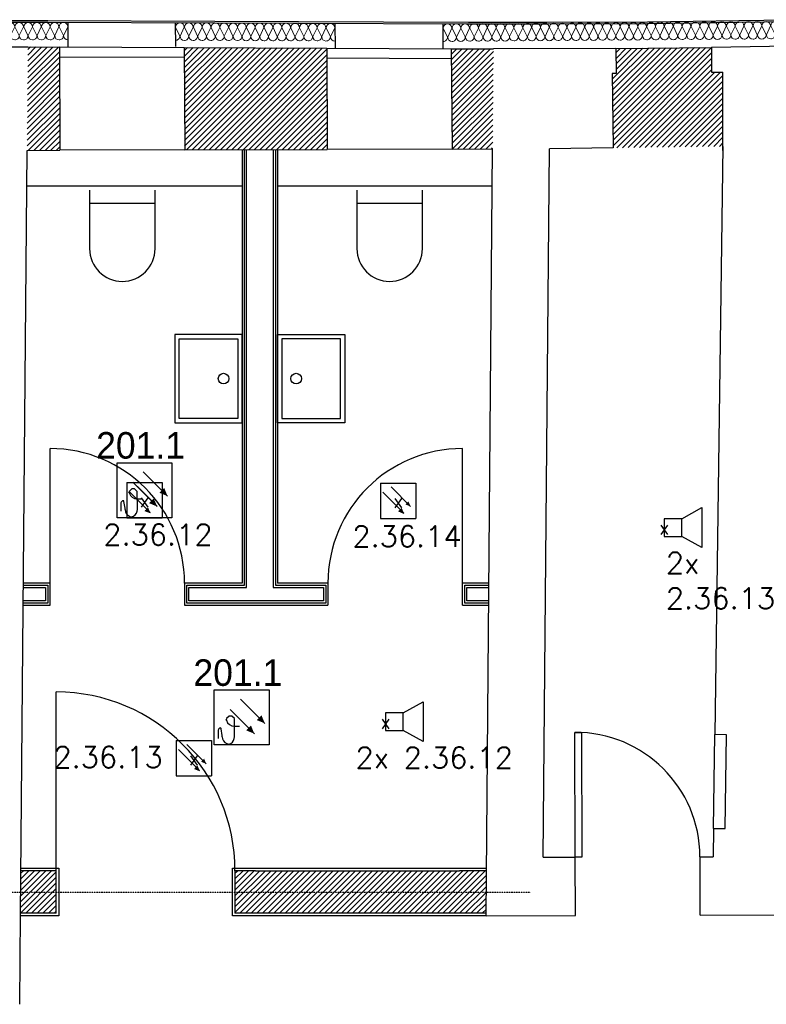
# Model space of a CAD drawing. Header units: millimetres. Extents: x -4577 to 1032787, y -66234 to 201209.
# Tile 3 of 256: x 3065 to 7283, y -57006 to -51444. Entities that reach past the tile are written whole.
import ezdxf
from ezdxf.enums import TextEntityAlignment as Align

# ---------------------------------------------------------------- set-up
doc = ezdxf.new("R2010")
doc.units = ezdxf.units.MM
for name, pattern in [('510_5_2OG_ELT_1004$0$11-07-22_DS_2OG$0$AUSGEZOGEN', [0]), ('510_5_2OG_ELT_1004$0$11-07-22_DS_2OG$0$MITTE2_S7', [0.225, 0.125, -0.05, 0, -0.05]), ('510_5_2OG_ELT_1004$0$11-07-22_DS_2OG$0$PUNKT2_S9', [0.075, 0, -0.075]), ('510_5_2OG_ELT_1004$0$11-07-22_DS_2OG$0$STRICHPUNKT2_S5', [0.5, 0.35, -0.05, 0.05, -0.05]), ('VERDECKT', [0.375, 0.25, -0.125])]:
    doc.linetypes.add(name, pattern=pattern)
for name, color, linetype in [('0 TP BMA WP2', 1, 'Continuous'), ('510_5_2OG_ELT_1004$0$11-07-22_DS_2OG$0$Bestand', 8, '510_5_2OG_ELT_1004$0$11-07-22_DS_2OG$0$STRICHPUNKT2_S5'), ('510_5_2OG_ELT_1004$0$11-07-22_DS_2OG$0$Nichttragende_Bauteile', 8, '510_5_2OG_ELT_1004$0$11-07-22_DS_2OG$0$AUSGEZOGEN'), ('510_5_2OG_ELT_1004$0$11-07-22_DS_2OG$0$Sanitärgegenstände', 8, '510_5_2OG_ELT_1004$0$11-07-22_DS_2OG$0$PUNKT2_S9'), ('510_5_2OG_ELT_1004$0$11-07-22_DS_2OG$0$Schraffur', 8, '510_5_2OG_ELT_1004$0$11-07-22_DS_2OG$0$AUSGEZOGEN'), ('510_5_2OG_ELT_1004$0$11-07-22_DS_2OG$0$Tragende_Bauteile', 8, '510_5_2OG_ELT_1004$0$11-07-22_DS_2OG$0$AUSGEZOGEN'), ('510_5_2OG_ELT_1004$0$E__FM_BRANDM', 1, 'Continuous'), ('510_5_2OG_ELT_1004$0$E__FM_SP_3W', 143, 'Continuous')]:
    doc.layers.add(name, color=color, linetype=linetype)
doc.layers.add('510_5_2OG_ELT_1004$0$E__SYM3DPOS', color=2, linetype='Continuous', plot=False)
doc.styles.add('510_5_2OG_ELT_1004$0$Standard', font='simplex.shx')
doc.styles.add('510_5_2OG_ELT_1004$0$TXT', font='TXT.SHX', dxfattribs={"width": 0.7})
pattern_1 = [(45, (1895.797, -66891.69), (-31.8198, 31.8198), []), (45, (1879.887, -66875.78), (-31.8198, 31.8198), [])]

# ---------------------------------------------------------------- blocks, each defined once
blk = doc.blocks.new('TP MK')
at = {"layer": '0 TP BMA WP2', "color": 1, "lineweight": 25}
for p, q in [((7163.7, -65284.7), (7163.7, -64973.8)), ((7163.7, -65284.7), (7163.7, -64973.8)), ((7163.7, -64973.8), (7473.8, -64973.8)), ((7163.7, -64973.8), (7473.8, -64973.8)), ((7473.8, -64973.8), (7473.8, -65284.7)), ((7473.8, -64973.8), (7473.8, -65284.7)), ((7311.9, -65025.8), (7449.2, -65162.7)), ((7246.9, -65121), (7232.3, -65135.7)), ((7262.7, -65121), (7246.9, -65121)), ((7253.4, -65084.5), (7389.9, -65221.1)), ((7277.4, -65135.7), (7262.7, -65121)), ((7232.3, -65135.7), (7231.1, -65143.6)), ((7231.1, -65143.6), (7231.1, -65141.3)), ((7231.1, -65141.3), (7232.2, -65144.9)), ((7278.5, -65238.3), (7277.4, -65135.7)), ((7277.9, -65178.8), (7305.5, -65178.8)), ((7185.5, -65201.3), (7184.6, -65227.6)), ((7184.6, -65227.6), (7184.6, -65248)), ((7194.9, -65189.7), (7189.2, -65194.1)), ((7208.8, -65230.7), (7202, -65192.7)), ((7208.8, -65238.8), (7208.8, -65230.7)), ((7276.8, -65247.6), (7278.5, -65238.3)), ((7473.8, -65284.7), (7163.7, -65284.7)), ((7473.8, -65284.7), (7163.7, -65284.7))]:
    blk.add_line(p, q, dxfattribs=at)
for centre, major_axis, start_param, end_param in [((7277.9, -65131.1), (33.7, 33.7), 2.650429, 3.926991), ((7195, -65201.6), (-6.75, 6.75), -0.129703, 0.752392), ((7197.8, -65193.5), (3.37, 3.37), 0.007458, 1.441094), ((7192.7, -65194.4), (-6.75, 6.75), 4.103319, 4.400643), ((7249.5, -65238.7), (28.8, 28.8), 2.360714, 3.540178), ((7246.8, -65257), (16.3, 16.3), 3.348818, 3.883345), ((7234.7, -65238.4), (30.5, 30.5), 4.18638, 5.282292)]:
    blk.add_ellipse(centre, major_axis=major_axis, ratio=1, start_param=start_param, end_param=end_param, dxfattribs=at)
for points in [[(7403, -65143.7), (7430.1, -65116.6), (7449.2, -65162.7), (7430.1, -65116.6)], [(7343.8, -65202), (7370.9, -65174.9), (7389.9, -65221.1), (7370.9, -65174.9)]]:
    blk.add_solid(points, dxfattribs=at)
blk = doc.blocks.new('510_5_2OG_ELT_1004$0$rmelder')
at = {"linetype": 'Continuous'}
for p, q in [((-0.0996, 0.0993), (-0.0996, -0.0993)), ((-0.0996, 0.0993), (0.0996, 0.0993)), ((0.0996, 0.0993), (0.0996, -0.0993)), ((0.0027, -0.0576), (0.0322, -0.0697))]:
    blk.add_line(p, q, dxfattribs=at)
for p, q in [((-0.04, 0.0779), (0.0697, -0.0322)), ((-0.0863, 0.049), (0.0322, -0.0697)), ((-0.0996, -0.0993), (0.0996, -0.0993))]:
    blk.add_line(p, q)
for points in [[(0.0027, -0.0576), (0.02, -0.0403), (0.0322, -0.0697), (0.02, -0.0403)], [(0.0406, -0.0203), (0.0579, -0.003), (0.07, -0.0325), (0.0579, -0.003)]]:
    blk.add_solid(points)
at = {"layer": '510_5_2OG_ELT_1004$0$E__FM_BRANDM', "style": '510_5_2OG_ELT_1004$0$TXT', "flags": 1}
blk.add_attdef('EC_APPTAG', (0, 0), '', height=125, dxfattribs=at)
blk = doc.blocks.new('510_5_2OG_ELT_1004$0$I021')
for p, q in [((0.1, 0.05), (0.2125, 0.1125)), ((0.2125, 0.1125), (0.2125, -0.1125)), ((0.1, 0.05), (0, 0.05)), ((0, 0.05), (0, -0.05)), ((0.1, -0.05), (0.1, 0.05)), ((0, -0.05), (0.1, -0.05)), ((0.2125, -0.1125), (0.1, -0.05))]:
    blk.add_line(p, q)
blk = doc.blocks.new('510_5_2OG_ELT_1004$0$11-07-22_DS_2OG$0$MUSTERELEMENT_145')
at = {"layer": '510_5_2OG_ELT_1004$0$11-07-22_DS_2OG$0$Nichttragende_Bauteile', "color": 7, "linetype": '510_5_2OG_ELT_1004$0$11-07-22_DS_2OG$0$AUSGEZOGEN', "lineweight": 18}
for p, q in [((4.511, 15.4068), (4.4874, 15.3566)), ((4.5364, 15.357), (4.512, 15.4068)), ((4.561, 15.4072), (4.5374, 15.357)), ((4.5864, 15.3574), (4.562, 15.4072)), ((4.611, 15.4076), (4.5874, 15.3574)), ((4.6364, 15.3578), (4.612, 15.4076)), ((4.661, 15.4079), (4.6374, 15.3578)), ((4.6864, 15.3581), (4.662, 15.408)), ((4.7111, 15.4083), (4.6874, 15.3581)), ((4.7364, 15.3585), (4.7121, 15.4083)), ((4.7611, 15.4087), (4.7374, 15.3585)), ((4.7864, 15.3589), (4.7621, 15.4087)), ((4.8111, 15.4091), (4.7874, 15.3589)), ((4.8365, 15.3593), (4.8121, 15.4091)), ((4.8611, 15.4095), (4.8375, 15.3593)), ((4.8865, 15.3597), (4.8621, 15.4095)), ((4.9111, 15.4099), (4.8875, 15.3597)), ((4.9365, 15.36), (4.9121, 15.4099)), ((4.9611, 15.4102), (4.9375, 15.36)), ((4.9865, 15.3604), (4.9621, 15.4102)), ((5.0111, 15.4106), (4.9875, 15.3604)), ((5.0365, 15.3608), (5.0121, 15.4106)), ((5.0611, 15.411), (5.0375, 15.3608)), ((5.0865, 15.3612), (5.0621, 15.411)), ((5.1111, 15.4114), (5.0875, 15.3612)), ((5.1365, 15.3616), (5.1121, 15.4114)), ((5.1611, 15.4118), (5.1375, 15.3616)), ((5.1865, 15.3619), (5.1621, 15.4118)), ((5.2111, 15.4121), (5.1875, 15.362)), ((5.2365, 15.3623), (5.2121, 15.4122)), ((5.2611, 15.4125), (5.2375, 15.3623)), ((5.2865, 15.3627), (5.2621, 15.4125)), ((5.3112, 15.4129), (5.2875, 15.3627)), ((5.3365, 15.3631), (5.3122, 15.4129)), ((5.3612, 15.4133), (5.3375, 15.3631)), ((5.3866, 15.3635), (5.3622, 15.4133)), ((5.4112, 15.4137), (5.3876, 15.3635)), ((5.4366, 15.3639), (5.4122, 15.4137)), ((5.4612, 15.4141), (5.4376, 15.3639)), ((5.4866, 15.3642), (5.4622, 15.4141)), ((5.5112, 15.4144), (5.4876, 15.3642)), ((5.5366, 15.3646), (5.5122, 15.4144)), ((5.5612, 15.4148), (5.5376, 15.3646)), ((5.5866, 15.365), (5.5622, 15.4148)), ((5.6112, 15.4152), (5.5876, 15.365)), ((5.6366, 15.3654), (5.6122, 15.4152)), ((5.6612, 15.4156), (5.6376, 15.3654)), ((5.6866, 15.3658), (5.6622, 15.4156)), ((5.7112, 15.416), (5.6876, 15.3658)), ((5.7366, 15.3661), (5.7122, 15.416)), ((5.7612, 15.4163), (5.7376, 15.3662)), ((5.7866, 15.3665), (5.7622, 15.4163)), ((5.8112, 15.4167), (5.7876, 15.3665)), ((5.8209, 15.3989), (5.8122, 15.4167)), ((3.5862, 15.3497), (3.5619, 15.3996)), ((3.6109, 15.3999), (3.5872, 15.3497)), ((3.6363, 15.3501), (3.6119, 15.3999)), ((3.6609, 15.4003), (3.6373, 15.3501)), ((3.6863, 15.3505), (3.6619, 15.4003)), ((3.7109, 15.4007), (3.6873, 15.3505)), ((3.7363, 15.3509), (3.7119, 15.4007)), ((3.7609, 15.4011), (3.7373, 15.3509)), ((3.7863, 15.3513), (3.7619, 15.4011)), ((3.8109, 15.4015), (3.7873, 15.3513)), ((3.8363, 15.3516), (3.8119, 15.4015)), ((3.8609, 15.4018), (3.8373, 15.3517)), ((3.8863, 15.352), (3.8619, 15.4019)), ((3.9109, 15.4022), (3.8873, 15.352)), ((3.9363, 15.3524), (3.9119, 15.4022)), ((3.9609, 15.4026), (3.9373, 15.3524)), ((3.9863, 15.3528), (3.9619, 15.4026)), ((4.0109, 15.403), (3.9873, 15.3528)), ((4.0363, 15.3532), (4.0119, 15.403)), ((4.0609, 15.4034), (4.0373, 15.3532)), ((4.0863, 15.3536), (4.0619, 15.4034)), ((4.111, 15.4038), (4.0873, 15.3536)), ((4.1363, 15.3539), (4.112, 15.4038)), ((4.161, 15.4041), (4.1373, 15.3539)), ((4.1863, 15.3543), (4.162, 15.4041)), ((4.211, 15.4045), (4.1873, 15.3543)), ((4.2364, 15.3547), (4.212, 15.4045)), ((4.261, 15.4049), (4.2374, 15.3547)), ((4.2864, 15.3551), (4.262, 15.4049)), ((4.311, 15.4053), (4.2874, 15.3551)), ((4.3364, 15.3555), (4.312, 15.4053)), ((4.361, 15.4057), (4.3374, 15.3555)), ((4.3864, 15.3558), (4.362, 15.4057)), ((4.411, 15.406), (4.3874, 15.3559)), ((4.4364, 15.3562), (4.412, 15.406)), ((4.461, 15.4064), (4.4374, 15.3562)), ((4.4864, 15.3566), (4.462, 15.4064))]:
    blk.add_line(p, q, dxfattribs=at)
for centre, start_param, end_param in [((3.5864, 15.3997), 3.141593, 6.283185), ((3.6364, 15.4001), 3.141593, 6.283185), ((3.6864, 15.4005), 3.141593, 6.283185), ((3.7364, 15.4009), 3.141593, 6.283185), ((3.7864, 15.4013), 3.141593, 6.283185), ((3.8364, 15.4017), 3.141593, 6.283185), ((3.8864, 15.402), 3.141593, 6.283185), ((3.9364, 15.4024), 3.141593, 6.283185), ((3.9864, 15.4028), 3.141593, 6.283185), ((4.0364, 15.4032), 3.141593, 6.283185), ((4.0864, 15.4036), 3.141593, 6.283185), ((4.1365, 15.4039), 3.141593, 6.283185), ((4.1865, 15.4043), 3.141593, 6.283185), ((4.2365, 15.4047), 3.141593, 6.283185), ((4.2865, 15.4051), 3.141593, 6.283185), ((4.3365, 15.4055), 3.141593, 6.283185), ((4.3865, 15.4059), 3.141593, 6.283185), ((4.4365, 15.4062), 3.141593, 6.283185), ((4.4865, 15.4066), 3.141593, 6.283185), ((4.5365, 15.407), 3.141593, 6.283185), ((4.5865, 15.4074), 3.141593, 6.283185), ((4.6365, 15.4078), 3.141593, 6.283185), ((4.6865, 15.4081), 3.141593, 6.283185), ((4.7366, 15.4085), 3.141593, 6.283185), ((4.7866, 15.4089), 3.141593, 6.283185), ((4.8366, 15.4093), 3.141593, 6.283185), ((4.8866, 15.4097), 3.141593, 6.283185), ((4.9366, 15.41), 3.141593, 6.283185), ((4.9866, 15.4104), 3.141593, 6.283185), ((5.0366, 15.4108), 3.141593, 6.283185), ((5.0866, 15.4112), 3.141593, 6.283185), ((5.1366, 15.4116), 3.141593, 6.283185), ((5.1866, 15.412), 3.141593, 6.283185), ((5.2366, 15.4123), 3.141593, 6.283185), ((5.2867, 15.4127), 3.141593, 6.283185), ((5.3367, 15.4131), 3.141593, 6.283185), ((5.3867, 15.4135), 3.141593, 6.283185), ((5.4367, 15.4139), 3.141593, 6.283185), ((5.4867, 15.4142), 3.141593, 6.283185), ((5.5367, 15.4146), 3.141593, 6.283185), ((5.5867, 15.415), 3.141593, 6.283185), ((5.6367, 15.4154), 3.141593, 6.283185), ((5.6867, 15.4158), 3.141593, 6.283185), ((5.7367, 15.4162), 3.141593, 6.283185), ((5.7867, 15.4165), 3.141593, 6.283185), ((5.8367, 15.4169), 5.420466, 6.283185), ((3.7618, 15.3511), 1.570796, 3.141593), ((3.8118, 15.3515), 0, 1.570796), ((3.8118, 15.3515), 1.570796, 3.141593), ((3.8618, 15.3518), 0, 1.570796), ((3.8618, 15.3518), 1.570796, 3.141593), ((3.9118, 15.3522), 0, 1.570796), ((3.9118, 15.3522), 1.570796, 3.141593), ((3.9618, 15.3526), 0, 1.570796), ((3.9618, 15.3526), 1.570796, 3.141593), ((4.0118, 15.353), 0, 1.570796), ((4.0118, 15.353), 1.570796, 3.141593), ((4.0618, 15.3534), 0, 1.570796), ((4.0618, 15.3534), 1.570796, 3.141593), ((4.1118, 15.3538), 0, 1.570796), ((4.1118, 15.3538), 1.570796, 3.141593), ((4.1618, 15.3541), 0, 1.570796), ((4.1618, 15.3541), 1.570796, 3.141593), ((4.2118, 15.3545), 0, 1.570796), ((4.2118, 15.3545), 1.570796, 3.141593), ((4.2619, 15.3549), 0, 1.570796), ((4.2619, 15.3549), 1.570796, 3.141593), ((4.3119, 15.3553), 0, 1.570796), ((4.3119, 15.3553), 1.570796, 3.141593), ((4.3619, 15.3557), 0, 1.570796), ((4.3619, 15.3557), 1.570796, 3.141593), ((4.4119, 15.356), 0, 1.570796), ((4.4119, 15.356), 1.570796, 3.141593), ((4.4619, 15.3564), 0, 1.570796), ((4.4619, 15.3564), 1.570796, 3.141593), ((4.5119, 15.3568), 0, 1.570796), ((4.5119, 15.3568), 1.570796, 3.141593), ((4.5619, 15.3572), 0, 1.570796), ((4.5619, 15.3572), 1.570796, 3.141593), ((4.6119, 15.3576), 0, 1.570796), ((4.6119, 15.3576), 1.570796, 3.141593), ((4.6619, 15.3579), 0, 1.570796), ((4.6619, 15.3579), 1.570796, 3.141593), ((4.7119, 15.3583), 0, 1.570796), ((4.7119, 15.3583), 1.570796, 3.141593), ((4.7619, 15.3587), 0, 1.570796), ((4.7619, 15.3587), 1.570796, 3.141593), ((4.812, 15.3591), 0, 1.570796), ((4.812, 15.3591), 1.570796, 3.141593), ((4.862, 15.3595), 0, 1.570796), ((4.862, 15.3595), 1.570796, 3.141593), ((4.912, 15.3599), 0, 1.570796), ((4.912, 15.3599), 1.570796, 3.141593), ((4.962, 15.3602), 0, 1.570796), ((4.962, 15.3602), 1.570796, 3.141593), ((5.012, 15.3606), 0, 1.570796), ((5.012, 15.3606), 1.570796, 3.141593), ((5.062, 15.361), 0, 1.570796), ((5.062, 15.361), 1.570796, 3.141593), ((5.112, 15.3614), 0, 1.570796), ((5.112, 15.3614), 1.570796, 3.141593), ((5.162, 15.3618), 0, 1.570796), ((5.162, 15.3618), 1.570796, 3.141593), ((5.212, 15.3621), 0, 1.570796), ((5.212, 15.3621), 1.570796, 3.141593), ((5.262, 15.3625), 0, 1.570796), ((5.262, 15.3625), 1.570796, 3.141593), ((5.312, 15.3629), 0, 1.570796), ((5.312, 15.3629), 1.570796, 3.141593), ((5.362, 15.3633), 0, 1.570796), ((5.362, 15.3633), 1.570796, 3.141593), ((5.4121, 15.3637), 0, 1.570796), ((5.4121, 15.3637), 1.570796, 3.141593), ((5.4621, 15.3641), 0, 1.570796), ((5.4621, 15.3641), 1.570796, 3.141593), ((5.5121, 15.3644), 0, 1.570796), ((5.5121, 15.3644), 1.570796, 3.141593), ((5.5621, 15.3648), 0, 1.570796), ((5.5621, 15.3648), 1.570796, 3.141593), ((5.6121, 15.3652), 0, 1.570796), ((5.6121, 15.3652), 1.570796, 3.141593), ((5.6621, 15.3656), 0, 1.570796), ((5.6621, 15.3656), 1.570796, 3.141593), ((5.7121, 15.366), 0, 1.570796), ((5.7121, 15.366), 1.570796, 3.141593), ((5.7621, 15.3663), 0, 1.570796), ((5.7621, 15.3663), 1.570796, 3.141593), ((5.8121, 15.3667), 0, 1.570796), ((3.5617, 15.3496), 1.570796, 3.141593), ((3.6117, 15.3499), 0, 1.570796), ((3.6117, 15.3499), 1.570796, 3.141593), ((3.6618, 15.3503), 0, 1.570796), ((3.6618, 15.3503), 1.570796, 3.141593), ((3.7118, 15.3507), 0, 1.570796), ((3.7118, 15.3507), 1.570796, 3.141593), ((3.7618, 15.3511), 0, 1.570796), ((5.8121, 15.3667), 1.570796, 1.949842)]:
    blk.add_ellipse(centre, major_axis=(-0.0245, -0.0002), ratio=0.9999, start_param=start_param, end_param=end_param, dxfattribs=at)
blk = doc.blocks.new('510_5_2OG_ELT_1004$0$11-07-22_DS_2OG$0$MUSTERELEMENT_146')
at = {"layer": '510_5_2OG_ELT_1004$0$11-07-22_DS_2OG$0$Nichttragende_Bauteile', "color": 7, "linetype": '510_5_2OG_ELT_1004$0$11-07-22_DS_2OG$0$AUSGEZOGEN', "lineweight": 18}
for p, q in [((2.0742, 15.3557), (2.0504, 15.4058)), ((2.0994, 15.4056), (2.0752, 15.3557)), ((2.1242, 15.3555), (2.1004, 15.4056)), ((2.1494, 15.4054), (2.1252, 15.3555)), ((2.1742, 15.3553), (2.1504, 15.4054)), ((2.1994, 15.4052), (2.1752, 15.3553)), ((2.2242, 15.3551), (2.2004, 15.4052)), ((2.2495, 15.405), (2.2252, 15.3551)), ((2.2743, 15.3549), (2.2505, 15.405)), ((2.2995, 15.4048), (2.2753, 15.3549)), ((2.3243, 15.3547), (2.3005, 15.4048)), ((2.3495, 15.4046), (2.3253, 15.3547)), ((2.3743, 15.3544), (2.3505, 15.4046)), ((2.3995, 15.4044), (2.3753, 15.3544)), ((2.4243, 15.3542), (2.4005, 15.4043)), ((2.4495, 15.4041), (2.4253, 15.3542)), ((2.4743, 15.354), (2.4505, 15.4041)), ((2.4995, 15.4039), (2.4753, 15.354)), ((2.5243, 15.3538), (2.5005, 15.4039)), ((2.5495, 15.4037), (2.5253, 15.3538)), ((2.5743, 15.3536), (2.5505, 15.4037)), ((2.5995, 15.4035), (2.5753, 15.3536)), ((2.6243, 15.3534), (2.6005, 15.4035)), ((2.6495, 15.4033), (2.6253, 15.3534)), ((2.6743, 15.3532), (2.6505, 15.4033)), ((2.6995, 15.4031), (2.6753, 15.3532)), ((2.7243, 15.353), (2.7005, 15.4031)), ((2.7496, 15.4029), (2.7253, 15.353)), ((2.7744, 15.3528), (2.7506, 15.4029)), ((2.7996, 15.4027), (2.7754, 15.3528)), ((2.8244, 15.3526), (2.8006, 15.4027)), ((2.8496, 15.4025), (2.8254, 15.3526)), ((2.8744, 15.3524), (2.8506, 15.4025)), ((2.8996, 15.4023), (2.8754, 15.3524)), ((2.9244, 15.3522), (2.9006, 15.4023)), ((2.9496, 15.4021), (2.9254, 15.3522))]:
    blk.add_line(p, q, dxfattribs=at)
for centre, start_param, end_param in [((2.0749, 15.4057), 3.141593, 6.283185), ((2.1249, 15.4055), 3.141593, 6.283185), ((2.1749, 15.4053), 3.141593, 6.283185), ((2.225, 15.4051), 3.141593, 6.283185), ((2.275, 15.4049), 3.141593, 6.283185), ((2.325, 15.4047), 3.141593, 6.283185), ((2.375, 15.4045), 3.141593, 6.283185), ((2.425, 15.4042), 3.141593, 6.283185), ((2.475, 15.404), 3.141593, 6.283185), ((2.525, 15.4038), 3.141593, 6.283185), ((2.575, 15.4036), 3.141593, 6.283185), ((2.625, 15.4034), 3.141593, 6.283185), ((2.675, 15.4032), 3.141593, 6.283185), ((2.725, 15.403), 3.141593, 6.283185), ((2.7751, 15.4028), 3.141593, 6.283185), ((2.8251, 15.4026), 3.141593, 6.283185), ((2.8751, 15.4024), 3.141593, 6.283185), ((2.9251, 15.4022), 3.141593, 6.283185), ((2.0497, 15.3558), 1.570796, 3.141593), ((2.0997, 15.3556), 0, 1.570796), ((2.0997, 15.3556), 1.570796, 3.141593), ((2.1497, 15.3554), 0, 1.570796), ((2.1497, 15.3554), 1.570796, 3.141593), ((2.1997, 15.3552), 0, 1.570796), ((2.1997, 15.3552), 1.570796, 3.141593), ((2.2498, 15.355), 0, 1.570796), ((2.2498, 15.355), 1.570796, 3.141593), ((2.2998, 15.3548), 0, 1.570796), ((2.2998, 15.3548), 1.570796, 3.141593), ((2.3498, 15.3546), 0, 1.570796), ((2.3498, 15.3546), 1.570796, 3.141593), ((2.3998, 15.3543), 0, 1.570796), ((2.3998, 15.3543), 1.570796, 3.141593), ((2.4498, 15.3541), 0, 1.570796), ((2.4498, 15.3541), 1.570796, 3.141593), ((2.4998, 15.3539), 0, 1.570796), ((2.4998, 15.3539), 1.570796, 3.141593), ((2.5498, 15.3537), 0, 1.570796), ((2.5498, 15.3537), 1.570796, 3.141593), ((2.5998, 15.3535), 0, 1.570796), ((2.5998, 15.3535), 1.570796, 3.141593), ((2.6498, 15.3533), 0, 1.570796), ((2.6498, 15.3533), 1.570796, 3.141593), ((2.6998, 15.3531), 0, 1.570796), ((2.6998, 15.3531), 1.570796, 3.141593), ((2.7498, 15.3529), 0, 1.570796), ((2.7498, 15.3529), 1.570796, 3.141593), ((2.7999, 15.3527), 0, 1.570796), ((2.7999, 15.3527), 1.570796, 3.141593), ((2.8499, 15.3525), 0, 1.570796), ((2.8499, 15.3525), 1.570796, 3.141593), ((2.8999, 15.3523), 0, 1.570796), ((2.8999, 15.3523), 1.570796, 3.141593), ((2.9499, 15.3521), 0, 1.570796), ((2.9499, 15.3521), 1.570796, 1.579882)]:
    blk.add_ellipse(centre, major_axis=(-0.0245, 0.0001), ratio=0.9999, start_param=start_param, end_param=end_param, dxfattribs=at)
blk = doc.blocks.new('510_5_2OG_ELT_1004$0$11-07-22_DS_2OG$0$MUSTERELEMENT_147')
at = {"layer": '510_5_2OG_ELT_1004$0$11-07-22_DS_2OG$0$Nichttragende_Bauteile', "color": 7, "linetype": '510_5_2OG_ELT_1004$0$11-07-22_DS_2OG$0$AUSGEZOGEN', "lineweight": 18}
for p, q in [((0.1661, 15.3577), (0.1421, 15.4077)), ((0.1911, 15.4077), (0.1671, 15.3577)), ((0.2161, 15.3577), (0.1921, 15.4077)), ((0.2411, 15.4078), (0.2171, 15.3577)), ((0.2661, 15.3578), (0.2421, 15.4078)), ((0.2911, 15.4078), (0.2671, 15.3578)), ((0.3161, 15.3578), (0.2921, 15.4078)), ((0.3411, 15.4078), (0.3171, 15.3578)), ((0.3661, 15.3578), (0.3421, 15.4078)), ((0.3911, 15.4078), (0.3671, 15.3578)), ((0.4161, 15.3578), (0.3921, 15.4078)), ((0.4411, 15.4079), (0.4171, 15.3578)), ((0.4661, 15.3579), (0.4421, 15.4079)), ((0.4911, 15.4079), (0.4671, 15.3579)), ((0.5162, 15.3579), (0.4921, 15.4079)), ((0.5411, 15.4079), (0.5172, 15.3579)), ((0.5662, 15.3579), (0.5421, 15.4079)), ((0.5911, 15.4079), (0.5672, 15.3579)), ((0.6162, 15.3579), (0.5921, 15.4079)), ((0.6412, 15.4079), (0.6172, 15.3579)), ((0.6662, 15.358), (0.6422, 15.4079)), ((0.6912, 15.408), (0.6672, 15.358)), ((0.7162, 15.358), (0.6922, 15.408)), ((0.7412, 15.408), (0.7172, 15.358)), ((0.7662, 15.358), (0.7422, 15.408)), ((0.7912, 15.408), (0.7672, 15.358)), ((0.8162, 15.358), (0.7922, 15.408)), ((0.8412, 15.408), (0.8172, 15.358)), ((0.8662, 15.358), (0.8422, 15.408)), ((0.8912, 15.4081), (0.8672, 15.358)), ((0.9162, 15.3581), (0.8922, 15.4081)), ((0.9412, 15.4081), (0.9172, 15.3581)), ((0.9662, 15.3581), (0.9422, 15.4081)), ((0.9912, 15.4081), (0.9672, 15.3581)), ((1.0163, 15.3581), (0.9922, 15.4081)), ((1.0412, 15.4081), (1.0173, 15.3581)), ((1.0663, 15.3581), (1.0422, 15.4081)), ((1.0912, 15.4081), (1.0673, 15.3581)), ((1.1163, 15.3582), (1.0922, 15.4081)), ((1.1413, 15.4082), (1.1173, 15.3582)), ((1.1663, 15.3582), (1.1423, 15.4082)), ((1.1913, 15.4082), (1.1673, 15.3582)), ((1.2163, 15.3582), (1.1923, 15.4082)), ((1.2413, 15.4082), (1.2173, 15.3582)), ((1.2663, 15.3582), (1.2423, 15.4082)), ((1.2913, 15.4082), (1.2673, 15.3582)), ((1.3163, 15.3582), (1.2923, 15.4082)), ((1.3413, 15.4083), (1.3173, 15.3582)), ((1.3663, 15.3583), (1.3423, 15.4083)), ((1.3913, 15.4083), (1.3673, 15.3583)), ((1.4163, 15.3583), (1.3923, 15.4083)), ((1.4404, 15.4064), (1.4173, 15.3583))]:
    blk.add_line(p, q, dxfattribs=at)
for centre, start_param, end_param in [((0.1666, 15.4077), 3.141593, 6.283185), ((0.2166, 15.4078), 3.141593, 6.283185), ((0.2666, 15.4078), 3.141593, 6.283185), ((0.3166, 15.4078), 3.141593, 6.283185), ((0.3666, 15.4078), 3.141593, 6.283185), ((0.4166, 15.4078), 3.141593, 6.283185), ((0.4666, 15.4079), 3.141593, 6.283185), ((0.5166, 15.4079), 3.141593, 6.283185), ((0.5666, 15.4079), 3.141593, 6.283185), ((0.6167, 15.4079), 3.141593, 6.283185), ((0.6667, 15.408), 3.141593, 6.283185), ((0.7167, 15.408), 3.141593, 6.283185), ((0.7667, 15.408), 3.141593, 6.283185), ((0.8167, 15.408), 3.141593, 6.283185), ((0.8667, 15.408), 3.141593, 6.283185), ((0.9167, 15.4081), 3.141593, 6.283185), ((0.9667, 15.4081), 3.141593, 6.283185), ((1.0167, 15.4081), 3.141593, 6.283185), ((1.0667, 15.4081), 3.141593, 6.283185), ((1.1168, 15.4082), 3.141593, 6.283185), ((1.1668, 15.4082), 3.141593, 6.283185), ((1.2168, 15.4082), 3.141593, 6.283185), ((1.2668, 15.4082), 3.141593, 6.283185), ((1.3168, 15.4083), 3.141593, 6.283185), ((1.3668, 15.4083), 3.141593, 6.283185), ((1.4168, 15.4083), 3.413441, 6.283185), ((0.1416, 15.3577), 1.570796, 3.141593), ((0.1916, 15.3577), 0, 1.570796), ((0.1916, 15.3577), 1.570796, 3.141593), ((0.2416, 15.3578), 0, 1.570796), ((0.2416, 15.3578), 1.570796, 3.141593), ((0.2916, 15.3578), 0, 1.570796), ((0.2916, 15.3578), 1.570796, 3.141593), ((0.3416, 15.3578), 0, 1.570796), ((0.3416, 15.3578), 1.570796, 3.141593), ((0.3916, 15.3578), 0, 1.570796), ((0.3916, 15.3578), 1.570796, 3.141593), ((0.4416, 15.3578), 0, 1.570796), ((0.4416, 15.3578), 1.570796, 3.141593), ((0.4917, 15.3579), 0, 1.570796), ((0.4917, 15.3579), 1.570796, 3.141593), ((0.5417, 15.3579), 0, 1.570796), ((0.5417, 15.3579), 1.570796, 3.141593), ((0.5917, 15.3579), 0, 1.570796), ((0.5917, 15.3579), 1.570796, 3.141593), ((0.6417, 15.3579), 0, 1.570796), ((0.6417, 15.3579), 1.570796, 3.141593), ((0.6917, 15.358), 0, 1.570796), ((0.6917, 15.358), 1.570796, 3.141593), ((0.7417, 15.358), 0, 1.570796), ((0.7417, 15.358), 1.570796, 3.141593), ((0.7917, 15.358), 0, 1.570796), ((0.7917, 15.358), 1.570796, 3.141593), ((0.8417, 15.358), 0, 1.570796), ((0.8417, 15.358), 1.570796, 3.141593), ((0.8917, 15.3581), 0, 1.570796), ((0.8917, 15.3581), 1.570796, 3.141593), ((0.9417, 15.3581), 0, 1.570796), ((0.9417, 15.3581), 1.570796, 3.141593), ((0.9918, 15.3581), 0, 1.570796), ((0.9918, 15.3581), 1.570796, 3.141593), ((1.0418, 15.3581), 0, 1.570796), ((1.0418, 15.3581), 1.570796, 3.141593), ((1.0918, 15.3581), 0, 1.570796), ((1.0918, 15.3581), 1.570796, 3.141593), ((1.1418, 15.3582), 0, 1.570796), ((1.1418, 15.3582), 1.570796, 3.141593), ((1.1918, 15.3582), 0, 1.570796), ((1.1918, 15.3582), 1.570796, 3.141593), ((1.2418, 15.3582), 0, 1.570796), ((1.2418, 15.3582), 1.570796, 3.141593), ((1.2918, 15.3582), 0, 1.570796), ((1.2918, 15.3582), 1.570796, 3.141593), ((1.3418, 15.3583), 0, 1.570796), ((1.3418, 15.3583), 1.570796, 3.141593), ((1.3918, 15.3583), 0, 1.570796), ((1.3918, 15.3583), 1.570796, 3.141593), ((1.4418, 15.3583), 0, 1.513633)]:
    blk.add_ellipse(centre, major_axis=(-0.0245, 0), ratio=0.9999, start_param=start_param, end_param=end_param, dxfattribs=at)
blk = doc.blocks.new('510_5_2OG_ELT_1004')
at = {"layer": '510_5_2OG_ELT_1004$0$11-07-22_DS_2OG$0$Schraffur', "linetype": 'Continuous'}
h = blk.add_hatch(dxfattribs=at)
h.set_pattern_fill('SCHRAFFUR_24', color=256, scale=1000, style=0, pattern_type=2)
h.set_pattern_definition(pattern_1)
h.paths.add_polyline_path([(3271.5, -56491.1), (3271.5, -56251.1), (3069.5, -56251.1), (3069.5, -56491.1)], flags=0)
h = blk.add_hatch(dxfattribs=at)
h.set_pattern_fill('SCHRAFFUR_24', color=256, scale=1000, style=0, pattern_type=2)
h.set_pattern_definition(pattern_1)
h.paths.add_polyline_path([(4281.5, -56491.1), (5699.6, -56491.1), (5699.6, -56251.1), (4281.5, -56251.1)], flags=0)
at = {"layer": '510_5_2OG_ELT_1004$0$11-07-22_DS_2OG$0$Tragende_Bauteile', "linetype": 'Continuous'}
h = blk.add_hatch(dxfattribs=at)
h.set_pattern_fill('SCHRAFFUR_24', color=256, scale=1000, style=0, pattern_type=2)
h.set_pattern_definition(pattern_1)
h.paths.add_polyline_path([(3292.6, -52181.3), (3289.4, -51598.2), (3111.9, -51597.5), (3106.9, -52181.9)], flags=0)
h = blk.add_hatch(dxfattribs=at)
h.set_pattern_fill('SCHRAFFUR_24', color=256, scale=1000, style=0, pattern_type=2)
h.set_pattern_definition(pattern_1)
h.paths.add_polyline_path([(3994.1, -51601.1), (3997.2, -52178.9), (4802.5, -52176.3), (4799.4, -51604.4)], flags=0)
h = blk.add_hatch(dxfattribs=at)
h.set_pattern_fill('SCHRAFFUR_24', color=256, scale=1000, style=0, pattern_type=2)
h.set_pattern_definition(pattern_1)
h.paths.add_polyline_path([(5737, -52173.2), (5741.9, -51608.3), (5503.5, -51607.3), (5507.5, -52174)], flags=0)
h = blk.add_hatch(dxfattribs=at)
h.set_pattern_fill('SCHRAFFUR_24', color=256, scale=1000, style=0, pattern_type=2)
h.set_pattern_definition(pattern_1)
h.paths.add_polyline_path([(6433.8, -51607.1), (6434.4, -51747.1), (6411.9, -51747.4), (6417.6, -52167.4), (7038.1, -52159), (7036.8, -51739), (6974.4, -51739.8), (6973.8, -51599.8)], flags=0)
at = {"layer": '510_5_2OG_ELT_1004$0$11-07-22_DS_2OG$0$Bestand', "linetype": '510_5_2OG_ELT_1004$0$11-07-22_DS_2OG$0$AUSGEZOGEN'}
for p, q in [((3336.2, -51458.4), (3336.9, -51598.4)), ((3946.5, -51595.1), (3945.8, -51460.9)), ((1979.5, -51598.9), (3111.9, -51597.5)), ((3289.4, -51598.2), (3292.6, -52181.3)), ((3994.1, -51601.1), (3997.2, -52178.9)), ((4799.4, -51604.4), (4802.5, -52176.3)), ((5503.5, -51607.3), (5507.5, -52174)), ((6433.8, -51607.1), (5741.9, -51608.3)), ((7790.6, -51588.9), (6973.8, -51599.8)), ((6417.6, -52167.4), (6058.1, -52172.2)), ((7038.1, -52159), (6992.7, -55481.6)), ((3069.5, -56500.6), (3106.9, -52181.9)), ((5699.6, -56506.1), (5737, -52173.2)), ((6023.3, -56175), (6058.1, -52172.2)), ((6201, -55469.3), (6239.1, -55469.2)), ((6203.5, -56174.3), (6201, -55469.3)), ((6239.1, -55469.2), (6241.6, -56174.2)), ((6985.5, -56011.6), (6992.7, -55481.6)), ((7057.7, -55482.5), (6992.7, -55481.6)), ((7050.5, -56012.5), (7057.7, -55482.5)), ((6985.5, -56011.6), (6983.3, -56171.6)), ((6985.5, -56011.6), (7050.5, -56012.5)), ((6023.3, -56175), (6203.5, -56174.3)), ((6241.6, -56174.2), (6203.5, -56174.3)), ((6204.6, -56504.3), (6203.5, -56174.3)), ((6908.5, -56171.8), (6983.3, -56171.6)), ((6909.6, -56501.8), (6908.5, -56171.8)), ((3065.2, -57005.5), (3069.5, -56500.6)), ((5699.6, -56506.1), (6204.6, -56504.3)), ((6909.6, -56501.8), (7839.6, -56498.6))]:
    blk.add_line(p, q, dxfattribs=at)
blk.add_arc((6203.5, -56174.3), 705, 0.202, 90.202, dxfattribs=at)
at = {"layer": '510_5_2OG_ELT_1004$0$11-07-22_DS_2OG$0$Nichttragende_Bauteile', "linetype": '510_5_2OG_ELT_1004$0$11-07-22_DS_2OG$0$AUSGEZOGEN'}
for p, q in [((2985.4, -51447.6), (3224.8, -51447.9)), ((3224.8, -51447.9), (4167.9, -51451.8)), ((6612.6, -51454.7), (7128.1, -51447.7)), ((7128.1, -51447.7), (7439.4, -51443.6)), ((2985.4, -51457.6), (3224.8, -51457.9)), ((3224.8, -51457.9), (4167.9, -51461.8)), ((4167.9, -51451.8), (4639.6, -51453.8)), ((4167.9, -51461.8), (4639.6, -51463.8)), ((4639.6, -51453.8), (5599.8, -51457.7)), ((4639.6, -51463.8), (5599.7, -51467.7)), ((5599.7, -51467.7), (6042.4, -51467.8)), ((5599.8, -51457.7), (6042.3, -51457.8)), ((6042.3, -51457.8), (6612.6, -51454.7)), ((6042.4, -51467.8), (6612.7, -51464.7)), ((6612.7, -51464.7), (7128.2, -51457.7)), ((7128.2, -51457.7), (7439.5, -51453.6)), ((3289.4, -51597.6), (3994.1, -51600.8)), ((4799.4, -51604.4), (5504.1, -51607.7)), ((3289.7, -51652.6), (3994.4, -51655.2)), ((4799.7, -51659.5), (5504.4, -51662)), ((3997.2, -52178.9), (3292.6, -52181.3)), ((4334.5, -54638.6), (4334.5, -52177.8)), ((4347, -54651.1), (4347, -52177.7)), ((4497, -52177.4), (4497, -54651.1)), ((4509.5, -52177.4), (4509.5, -54638.6)), ((5507.5, -52174), (4802.5, -52176.3)), ((3086.5, -54638.6), (3224, -54638.6)), ((3086.5, -54651.1), (3211.5, -54651.1)), ((3211.5, -54651.1), (3211.5, -54726.1)), ((3224, -54638.6), (3224, -54738.6)), ((4009, -54738.6), (4009, -54638.6)), ((4009, -54638.6), (4334.5, -54638.6)), ((4021.5, -54726.1), (4021.5, -54651.1)), ((4021.5, -54651.1), (4347, -54651.1)), ((4497, -54651.1), (4781.6, -54651.1)), ((4509.5, -54638.6), (4794.1, -54638.6)), ((4781.6, -54651.1), (4781.6, -54726.1)), ((4794.1, -54638.6), (4794.1, -54738.6)), ((5579.1, -54738.6), (5579.1, -54638.6)), ((5579.1, -54638.6), (5715.7, -54638.6)), ((5591.6, -54726.1), (5591.6, -54651.1)), ((5591.6, -54651.1), (5715.6, -54651.1)), ((3211.5, -54726.1), (3086.5, -54726.1)), ((4781.6, -54726.1), (4021.5, -54726.1)), ((5715, -54726.1), (5591.6, -54726.1)), ((3224, -54738.6), (3086.5, -54738.6)), ((4794.1, -54738.6), (4009, -54738.6)), ((5714.9, -54738.6), (5579.1, -54738.6)), ((3069.5, -56236.1), (3286.5, -56236.1)), ((3286.5, -56236.1), (3286.5, -56506.1)), ((4266.5, -56506.1), (4266.5, -56236.1)), ((4266.5, -56236.1), (5699.6, -56236.1)), ((3286.5, -56506.1), (3069.5, -56506.1)), ((5699.6, -56506.1), (4266.5, -56506.1))]:
    blk.add_line(p, q, dxfattribs=at)
at = {"layer": '510_5_2OG_ELT_1004$0$11-07-22_DS_2OG$0$Sanitärgegenstände', "linetype": '510_5_2OG_ELT_1004$0$11-07-22_DS_2OG$0$AUSGEZOGEN'}
for p, q in [((3459.9, -52406.9), (3459.9, -52736.9)), ((3829.9, -52736.9), (3829.9, -52406.9)), ((4970, -52406.9), (4970, -52736.9)), ((5340, -52736.9), (5340, -52406.9)), ((3829.9, -52481.9), (3459.9, -52481.9)), ((5340, -52481.9), (4970, -52481.9)), ((4322, -53221.1), (3942, -53221.1)), ((3942, -53221.1), (3942, -53721.1)), ((4322, -53721.1), (4322, -53221.1)), ((4522, -53221.1), (4902, -53221.1)), ((4522, -53721.1), (4522, -53221.1)), ((4902, -53221.1), (4902, -53721.1)), ((3967, -53246.1), (4297, -53246.1)), ((3967, -53696.1), (3967, -53246.1)), ((4297, -53246.1), (4297, -53696.1)), ((4877, -53246.1), (4547, -53246.1)), ((4547, -53246.1), (4547, -53696.1)), ((4877, -53696.1), (4877, -53246.1)), ((3942, -53721.1), (4322, -53721.1)), ((4297, -53696.1), (3967, -53696.1)), ((4902, -53721.1), (4522, -53721.1)), ((4547, -53696.1), (4877, -53696.1))]:
    blk.add_line(p, q, dxfattribs=at)
for centre in [(4217, -53471.1), (4627, -53471.1)]:
    blk.add_circle(centre, 30, dxfattribs=at)
for centre in [(3644.9, -52736.9), (5155, -52736.9)]:
    blk.add_arc(centre, 185, 180, 0, dxfattribs=at)
at = {"layer": '510_5_2OG_ELT_1004$0$11-07-22_DS_2OG$0$Tragende_Bauteile', "linetype": '510_5_2OG_ELT_1004$0$11-07-22_DS_2OG$0$AUSGEZOGEN'}
for p, q in [((4846.2, -51464.6), (4846.9, -51604.6)), ((5457, -51607.1), (5457, -51467.1)), ((3111.9, -51597.5), (3289.4, -51598.2)), ((3994.1, -51601.1), (4799.4, -51604.4)), ((5503.5, -51607.3), (5741.9, -51608.3)), ((6433.8, -51607.1), (6973.8, -51599.8)), ((6433.8, -51607.1), (6434.4, -51747.1)), ((6973.8, -51599.8), (6974.4, -51739.8)), ((6434.4, -51747.1), (6411.9, -51747.4)), ((6411.9, -51747.4), (6417.6, -52167.4)), ((6974.4, -51739.8), (7036.8, -51739)), ((7037.8, -52183.1), (7036.8, -51739)), ((3106.9, -52181.9), (3292.6, -52181.3)), ((3997.2, -52178.9), (4802.5, -52176.3)), ((4322, -52177.6), (4322, -54626.1)), ((4322, -52177.6), (4322, -54626.1)), ((4522, -52177.6), (4522, -54626.1)), ((4522, -52177.6), (4522, -54626.1)), ((5507.5, -52174), (5737, -52173.2)), ((3106.9, -52381.9), (4322, -52381.9)), ((3106.9, -52381.9), (4322, -52381.9)), ((4522, -52381.9), (5735.2, -52381.9)), ((4522, -52381.9), (5735.2, -52381.9)), ((3236.5, -54626.1), (3236.5, -53866.1)), ((3236.5, -54626.1), (3236.5, -53866.1)), ((5566.6, -54626.1), (5566.6, -53866.1)), ((5566.6, -54626.1), (5566.6, -53866.1)), ((3236.5, -54626.1), (3086.5, -54626.1)), ((3236.5, -54626.1), (3086.5, -54626.1)), ((3236.5, -54751.1), (3236.5, -54626.1)), ((3236.5, -54751.1), (3236.5, -54626.1)), ((3996.5, -54626.1), (3996.5, -54751.1)), ((3996.5, -54626.1), (3996.5, -54751.1)), ((4322, -54626.1), (3996.5, -54626.1)), ((4322, -54626.1), (3996.5, -54626.1)), ((4806.6, -54626.1), (4522, -54626.1)), ((4806.6, -54626.1), (4522, -54626.1)), ((4806.6, -54626.1), (4806.6, -54751.1)), ((4806.6, -54626.1), (4806.6, -54751.1)), ((5566.6, -54751.1), (5566.6, -54626.1)), ((5566.6, -54751.1), (5566.6, -54626.1)), ((5715.8, -54626.1), (5566.6, -54626.1)), ((5715.8, -54626.1), (5566.6, -54626.1)), ((3086.5, -54751.1), (3236.5, -54751.1)), ((3086.5, -54751.1), (3236.5, -54751.1)), ((3996.5, -54751.1), (4806.6, -54751.1)), ((3996.5, -54751.1), (4806.6, -54751.1)), ((5566.6, -54751.1), (5714.8, -54751.1)), ((5566.6, -54751.1), (5714.8, -54751.1)), ((3271.5, -56251.1), (3271.5, -55241.1)), ((3271.5, -56251.1), (3069.5, -56251.1)), ((3271.5, -56491.1), (3271.5, -56251.1)), ((4396.5, -56251.1), (4281.5, -56251.1)), ((4281.5, -56251.1), (4281.5, -56491.1)), ((4396.5, -56251.1), (5549.6, -56251.1)), ((5699.6, -56251.1), (5549.6, -56251.1)), ((3271.5, -56491.1), (3069.5, -56491.1)), ((5699.6, -56491.1), (4281.5, -56491.1))]:
    blk.add_line(p, q, dxfattribs=at)
at = {"layer": '510_5_2OG_ELT_1004$0$11-07-22_DS_2OG$0$Tragende_Bauteile', "linetype": '510_5_2OG_ELT_1004$0$11-07-22_DS_2OG$0$MITTE2_S7'}
blk.add_line((2819.5, -56371.1), (5951, -56371.1), dxfattribs=at)
at = {"layer": '510_5_2OG_ELT_1004$0$11-07-22_DS_2OG$0$Tragende_Bauteile', "linetype": '510_5_2OG_ELT_1004$0$11-07-22_DS_2OG$0$AUSGEZOGEN'}
for centre, radius, start, end in [((3236.5, -54626.1), 760, 0, 90), ((3236.5, -54626.1), 760, 0, 90), ((5566.6, -54626.1), 760, 90, 180), ((5566.6, -54626.1), 760, 90, 180), ((3271.5, -56251.1), 1010, 0, 90)]:
    blk.add_arc(centre, radius, start, end, dxfattribs=at)
at = {"layer": '510_5_2OG_ELT_1004$0$11-07-22_DS_2OG$0$Nichttragende_Bauteile', "linetype": '510_5_2OG_ELT_1004$0$11-07-22_DS_2OG$0$AUSGEZOGEN', "xscale": 1000, "yscale": 1000, "zscale": 1000}
for name in ['510_5_2OG_ELT_1004$0$11-07-22_DS_2OG$0$MUSTERELEMENT_147', '510_5_2OG_ELT_1004$0$11-07-22_DS_2OG$0$MUSTERELEMENT_146', '510_5_2OG_ELT_1004$0$11-07-22_DS_2OG$0$MUSTERELEMENT_145']:
    blk.add_blockref(name, (1895.8, -66891.7), dxfattribs=at)
at = {"layer": '510_5_2OG_ELT_1004$0$E__FM_BRANDM', "lineweight": 25}
ref = blk.add_blockref('510_5_2OG_ELT_1004$0$rmelder', (3770.2, -54157.8), dxfattribs=dict(at, xscale=1000, yscale=1000, zscale=1000))
ref.add_attrib('EC_3DPOS', 'x', dxfattribs={"layer": '510_5_2OG_ELT_1004$0$E__SYM3DPOS', "height": 80, "style": '510_5_2OG_ELT_1004$0$TXT'}).set_placement((3770.2, -54157.8), align=Align.MIDDLE)
ref = blk.add_blockref('510_5_2OG_ELT_1004$0$rmelder', (5203.3, -54161.1), dxfattribs=dict(at, xscale=1000, yscale=1000, zscale=1000))
ref.add_attrib('EC_3DPOS', 'x', dxfattribs={"layer": '510_5_2OG_ELT_1004$0$E__SYM3DPOS', "height": 80, "style": '510_5_2OG_ELT_1004$0$TXT'}).set_placement((5203.3, -54161.1), align=Align.MIDDLE)
ref = blk.add_blockref('510_5_2OG_ELT_1004$0$rmelder', (4049.2, -55614.9), dxfattribs=dict(at, xscale=1000, yscale=1000, zscale=1000))
ref.add_attrib('EC_3DPOS', 'x', dxfattribs={"layer": '510_5_2OG_ELT_1004$0$E__SYM3DPOS', "height": 80, "style": '510_5_2OG_ELT_1004$0$TXT'}).set_placement((4049.2, -55614.9), align=Align.MIDDLE)
at = {"layer": '510_5_2OG_ELT_1004$0$E__FM_SP_3W', "linetype": 'Continuous', "lineweight": 25}
ref = blk.add_blockref('510_5_2OG_ELT_1004$0$I021', (6705.7, -54312.3, -122100), dxfattribs=dict(at, xscale=1000, yscale=1000, zscale=1000))
ref.add_attrib('EC_3DPOS', 'x', dxfattribs={"layer": '510_5_2OG_ELT_1004$0$E__SYM3DPOS', "linetype": 'Continuous', "lineweight": 0, "height": 80, "style": '510_5_2OG_ELT_1004$0$Standard'}).set_placement((6705.7, -54312.3, -122100), align=Align.MIDDLE)
ref = blk.add_blockref('510_5_2OG_ELT_1004$0$I021', (5131.3, -55408.6), dxfattribs=dict(at, xscale=1000, yscale=1000, zscale=1000))
ref.add_attrib('EC_3DPOS', 'x', dxfattribs={"layer": '510_5_2OG_ELT_1004$0$E__SYM3DPOS', "linetype": 'Continuous', "lineweight": 0, "height": 80, "style": '510_5_2OG_ELT_1004$0$Standard'}).set_placement((5131.3, -55408.6), align=Align.MIDDLE)
at = {"layer": '510_5_2OG_ELT_1004$0$E__FM_BRANDM', "lineweight": 25, "char_height": 120, "width": 2427.901, "attachment_point": 1, "style": '510_5_2OG_ELT_1004$0$Standard'}
for s, insert in [('2.36.12', (3537.6, -54292.7)), ('2.36.14', (4944.6, -54301.9)), ('2.36.13', (3255.9, -55549.5))]:
    blk.add_mtext(s, dxfattribs=dict(at, insert=insert))
at = {"layer": '510_5_2OG_ELT_1004$0$E__FM_SP_3W', "linetype": 'Continuous', "lineweight": 25, "char_height": 120, "width": 2427.901, "attachment_point": 1, "style": '510_5_2OG_ELT_1004$0$Standard'}
for s, insert in [('2x\\P2.36.13', (6715.7, -54452.3)), ('2x 2.36.12', (4962.1, -55552.2))]:
    blk.add_mtext(s, dxfattribs=dict(at, insert=insert))

msp = doc.modelspace()

# ---------------------------------------------------------------- block references
msp.add_blockref('510_5_2OG_ELT_1004', (0, -0.1))
at = {"layer": '0 TP BMA WP2', "color": 7, "linetype": 'VERDECKT', "lineweight": 25}
for p in [(-3548.5, 11027.7), (-2999.1, 9744)]:
    msp.add_blockref('TP MK', p, dxfattribs=at)

# ---------------------------------------------------------------- texts
at = {"layer": '0 TP BMA WP2', "linetype": 'VERDECKT', "lineweight": 25}
for p in [(3497.1, -53923.2), (4046.6, -55207)]:
    msp.add_text('201.1', height=150, dxfattribs=at).set_placement(p)

doc.saveas('drawing.dxf')
